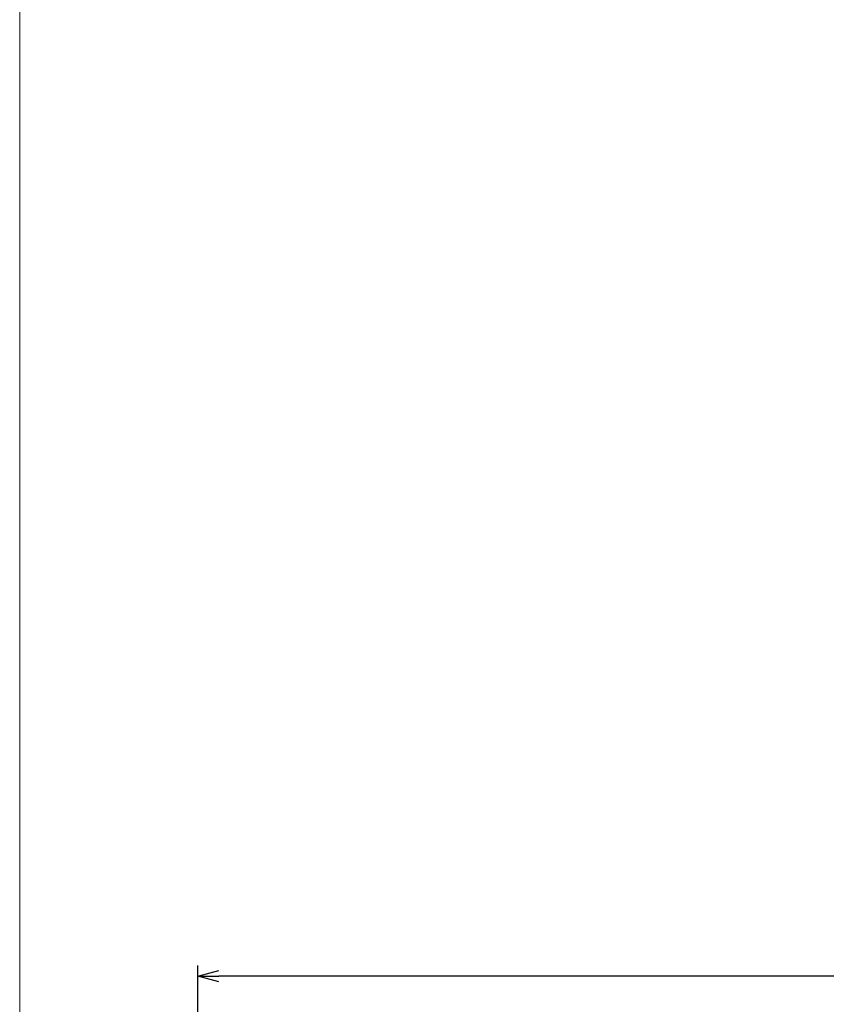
# Model space of a CAD drawing. Extents: x -335 to 1339, y 761 to 1310.
# Tile 3 of 17: x -335 to -277, y 1154 to 1224. Entities that reach past the tile are written whole.
import ezdxf
from ezdxf.enums import TextEntityAlignment as Align

# ---------------------------------------------------------------- set-up
doc = ezdxf.new("R2010")
doc.units = 0
doc.header["$MEASUREMENT"] = 0
for name, color, linetype, lineweight in [('B_ANNO_DIM', 7, 'Continuous', 18), ('B_ANNO_TEXT', 7, 'Continuous', 18), ('B_REBAR_SUB', 182, 'Continuous', 25)]:
    doc.layers.add(name, color=color, linetype=linetype, lineweight=lineweight)
doc.layers.add('B_ANNO_NOPLOT', color=47, linetype='Continuous', lineweight=18, plot=False)
doc.styles.add('Annotative', font='calibri.ttf', dxfattribs={"height": 0.0625})
doc.styles.get("Standard").update_dxf_attribs({"font": 'calibri.ttf'})
doc.dimstyles.new('Annotative', dxfattribs={"dimscale": 0, "dimtxt": 0.0625, "dimasz": 0.0625, "dimexe": 0.03125, "dimexo": 0.03125, "dimgap": 0.03125, "dimtad": 1, "dimdec": 3, "dimzin": 3, "dimdsep": 46, "dimlunit": 4, "dimtxsty": 'Standard', "dimblk": 'OPEN30', "dimcen": 0.03125, "dimaunit": 1, "dimadec": 0, "dimazin": 3, "dimtfac": 0.75, "dimtdec": 3, "dimtofl": 0, "dimtmove": 0, "dimatfit": 3, "dimldrblk": 'OPEN30', "dimfxl": 1, "dimtfill": 1, "dimfrac": 1, "dimtolj": 1, "dimtzin": 0, "dimarcsym": 0})

# ---------------------------------------------------------------- blocks, each defined once
blk = doc.blocks.new('_Open30')
at = {"color": 0, "linetype": 'ByBlock', "lineweight": -2}
for p, q in [((-1, 0.268), (0, 0)), ((0, 0), (-1, -0.268)), ((0, 0), (-1, 0))]:
    blk.add_line(p, q, dxfattribs=at)
blk = doc.blocks.new('*D782')
at = {"layer": 'B_ANNO_DIM', "color": 0, "lineweight": -2, "transparency": 16777216}
for p, q in [((12.749, 73.901), (12.749, 98.294)), ((172.4, 73.901), (172.4, 98.294)), ((170.9, 97.544), (14.249, 97.544))]:
    blk.add_line(p, q, dxfattribs=at)
at = {"layer": 'Defpoints', "color": 0, "transparency": 16777216}
for p in [(12.749, 97.544), (12.749, 73.151), (172.4, 73.151)]:
    blk.add_point(p, dxfattribs=at)
at = {"layer": 'B_ANNO_DIM', "color": 0, "lineweight": -2, "transparency": 16777216, "xscale": 1.5, "yscale": 1.5, "zscale": 1.5, "rotation": 180}
blk.add_blockref('_Open30', (12.749, 97.544), dxfattribs=at)
at = {"layer": 'B_ANNO_DIM', "color": 0, "lineweight": -2, "transparency": 16777216, "xscale": 1.5, "yscale": 1.5, "zscale": 1.5}
blk.add_blockref('_Open30', (172.4, 97.544), dxfattribs=at)
at = {"layer": 'B_ANNO_DIM', "color": 0, "transparency": 16777216, "insert": (92.575, 99.063), "char_height": 1.5, "attachment_point": 5, "bg_fill": 3, "box_fill_scale": 1.25, "bg_fill_color": 256, "bg_fill_true_color": 13158600, "bg_fill_transparency": 0}
blk.add_mtext('\\A1;SEE "STRUCTURAL APPROACH SLAB" SHEETS FOR PARAPET LENGTH', dxfattribs=at)
blk = doc.blocks.new('INS_SS32_BASE')
at = {"layer": 'B_ANNO_NOPLOT', "flags": 128}
blk.add_lwpolyline([(0, 0), (0, 252.002), (323.93, 252.002), (323.93, 238.857), (378.003, 238.857), (378.003, 40.5), (316.573, 40.5), (316.573, 0), (0, 0)], dxfattribs=at)
at = {"layer": 'B_ANNO_TEXT', "lineweight": 30}
for tag, p in [('SUB1', (311.281, 226.103)), ('SUB2', (319.281, 226.103))]:
    blk.add_attdef(tag, text='', height=1.5, dxfattribs=at).set_placement(p, align=Align.MIDDLE_CENTER)
at = {"layer": 'B_ANNO_TEXT', "style": 'Annotative'}
for tag, p in [('CORNER1', (97.357, 101.834)), ('CORNER2', (98.569, 3.306))]:
    blk.add_attdef(tag, text='', height=1.5, dxfattribs=at).set_placement(p, align=Align.BOTTOM_RIGHT)
blk = doc.blocks.new('*U772')
at = {"layer": 'B_ANNO_DIM', "lineweight": 30}
for tag, p in [('S5BAR1', (158.4042, 231.7439)), ('S5BAR2', (184.1358, 218.628)), ('S5BAR3', (187.2345, 185.3889))]:
    blk.add_attdef(tag, text='', height=1.5, dxfattribs=at).set_placement(p, align=Align.MIDDLE_LEFT)
at = {"layer": 'B_ANNO_DIM', "style": 'Annotative'}
blk.add_attdef('8INSPA2', text='', height=1.5, dxfattribs=at).set_placement((141.9126, 15.4002), align=Align.BOTTOM_RIGHT)
at = {"layer": 'B_ANNO_DIM'}
dim = blk.add_linear_dim(base=(12.749, 97.5442), p1=(172.4003, 73.1513), p2=(12.749, 73.1513), text='SEE "STRUCTURAL APPROACH SLAB" SHEETS FOR PARAPET LENGTH', dimstyle='Annotative', dxfattribs=at)
dim.commit()
dim.dimension.update_dxf_attribs({"geometry": '*D782', "text_midpoint": (92.5747, 99.0627)})

msp = doc.modelspace()

# ---------------------------------------------------------------- block references
msp.add_blockref('*U772', (-335.059, 1058.301))

# ---------------------------------------------------------------- next in the draw order: block references
msp.add_blockref('INS_SS32_BASE', (-335.059, 1058.301))

doc.saveas('drawing.dxf')
